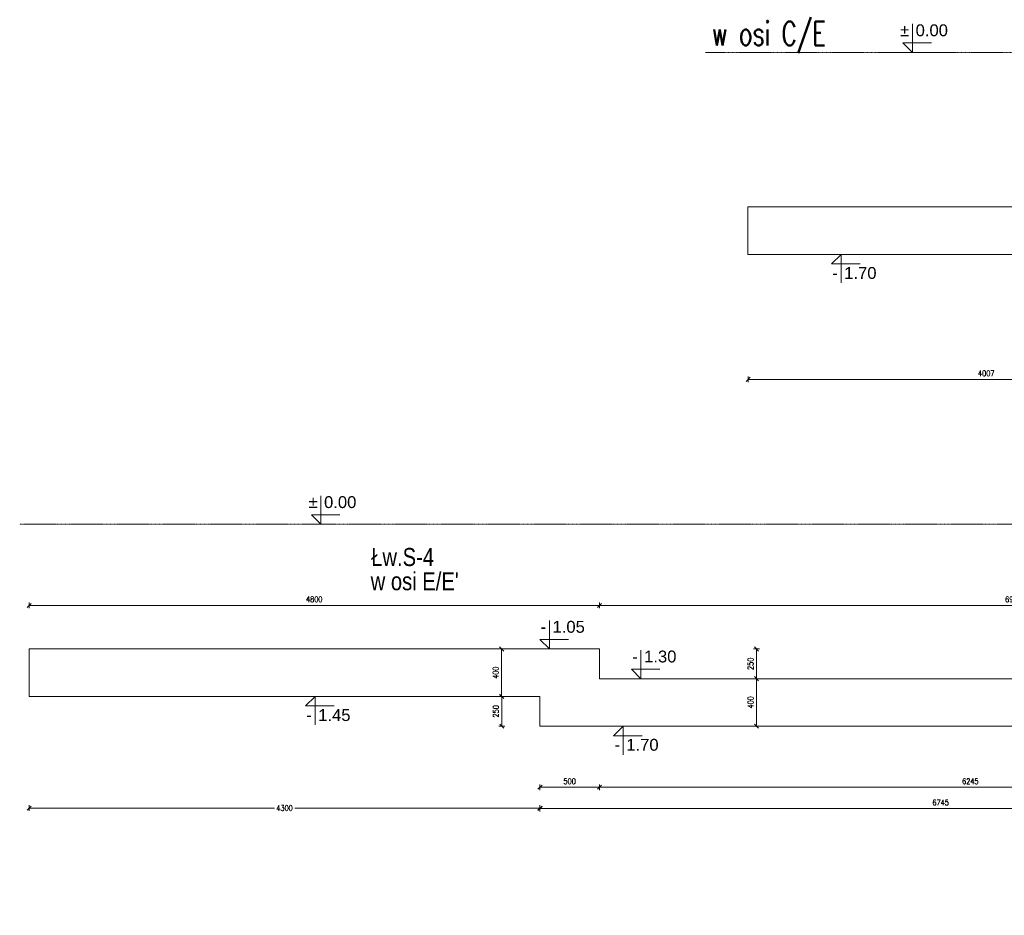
# Model space of a CAD drawing. Extents: x 40861 to 114399, y -71497 to -5875.
# Tile 8 of 45: x 74959 to 83246, y -63752 to -56210. Entities that reach past the tile are written whole.
import ezdxf
from ezdxf.enums import TextEntityAlignment as Align

# ---------------------------------------------------------------- set-up
doc = ezdxf.new("R2010")
doc.units = 0
doc.header["$LTSCALE"] = 10
doc.header["$MEASUREMENT"] = 0
doc.linetypes.add('HIDDEN', pattern=[0.375, 0.25, -0.125])
doc.layers.add('AutoCAD_Structural_Detailing_symbole graficzne', color=7, linetype='Continuous')
for name, color, linetype, lineweight in [('P-Linia4', 253, 'Continuous', 5), ('P-Opis fundamenty', 193, 'Continuous', 9), ('P-Przerywana', 13, 'HIDDEN', 9), ('P-Wymiar', 254, 'Continuous', 9)]:
    doc.layers.add(name, color=color, linetype=linetype, lineweight=lineweight)
doc.styles.add('_Fd Opis', font='arial.ttf', dxfattribs={"width": 0.8})
doc.styles.add('ROMANS', font='romans.shx', dxfattribs={"width": 0.7})
doc.styles.add('style1', font='arial.ttf')
doc.dimstyles.new('A25', dxfattribs={"dimscale": 27, "dimtxt": 1.75, "dimasz": 0.05, "dimexe": 0, "dimexo": 0, "dimgap": 1, "dimtad": 1, "dimdec": 4, "dimrnd": 1, "dimdsep": 46, "dimtxsty": 'ROMANS', "dimblk": '[[[[[[[[', "dimcen": 2, "dimdle": 2, "dimse1": 1, "dimse2": 1, "dimclrd": 256, "dimclrt": 1, "dimadec": 0, "dimazin": 0, "dimtfac": 1, "dimtdec": 4, "dimtix": 1, "dimtmove": 2, "dimatfit": 3, "dimldrblk": '[[[[[[[[', "dimfxl": 0, "dimtvp": 0.6, "dimtolj": 1, "dimlwd": -1, "dimarcsym": 0})

# ---------------------------------------------------------------- blocks, each defined once
blk = doc.blocks.new('[[[[[[[[')
at = {"layer": 'P-Wymiar'}
for p, q in [((-12.7, -12.7), (12.7, 12.7)), ((0, 0), (-4.6, 0)), ((0, 18), (0, -18))]:
    blk.add_line(p, q, dxfattribs=at)
blk = doc.blocks.new('*D644')
at = {"layer": 'Defpoints', "color": 0}
for p in [(81090.5, -58161.6), (85097.5, -58247.1), (81090.5, -59238.7)]:
    blk.add_point(p, dxfattribs=at)
at = {"layer": 'P-Wymiar', "transparency": 16777216}
blk.add_line((85096.2, -59238.7), (81091.9, -59238.7), dxfattribs=at)
at = {"layer": 'P-Wymiar', "transparency": 16777216, "xscale": 1.35, "yscale": 1.35, "zscale": 1.35, "rotation": 180}
blk.add_blockref('[[[[[[[[', (81090.5, -59238.7), dxfattribs=at)
at = {"layer": 'P-Wymiar', "transparency": 16777216, "xscale": 1.35, "yscale": 1.35, "zscale": 1.35}
blk.add_blockref('[[[[[[[[', (85097.5, -59238.7), dxfattribs=at)
at = {"layer": 'P-Wymiar', "color": 1, "transparency": 16777216, "insert": (83094, -59188.1), "char_height": 47.25, "attachment_point": 5, "style": 'ROMANS'}
blk.add_mtext('\\A1;4007', dxfattribs=at)
blk = doc.blocks.new('*D645')
at = {"layer": 'Defpoints', "color": 0}
for p in [(79338, -61909.1), (79017, -62159.1), (79338, -62159.1)]:
    blk.add_point(p, dxfattribs=at)
at = {"layer": 'P-Wymiar', "transparency": 16777216}
blk.add_line((79017, -61910.4), (79017, -62157.7), dxfattribs=at)
at = {"layer": 'P-Wymiar', "transparency": 16777216, "xscale": 1.35, "yscale": 1.35, "zscale": 1.35}
for p, rotation in [((79017, -61909.1), 90), ((79017, -62159.1), 270)]:
    blk.add_blockref('[[[[[[[[', p, dxfattribs=dict(at, rotation=rotation))
at = {"layer": 'P-Wymiar', "color": 1, "transparency": 16777216, "insert": (78966.3, -62034.1), "char_height": 47.25, "attachment_point": 5, "rotation": 90, "style": 'ROMANS'}
blk.add_mtext('\\A1;250', dxfattribs=at)
blk = doc.blocks.new('*D646')
at = {"layer": 'Defpoints', "color": 0}
for p in [(78842.5, -61509.1), (79015.4, -61509.1), (78736.8, -61909.1)]:
    blk.add_point(p, dxfattribs=at)
at = {"layer": 'P-Wymiar', "transparency": 16777216}
blk.add_line((79015.4, -61907.7), (79015.4, -61510.4), dxfattribs=at)
at = {"layer": 'P-Wymiar', "transparency": 16777216, "xscale": 1.35, "yscale": 1.35, "zscale": 1.35}
for p, rotation in [((79015.4, -61509.1), 90), ((79015.4, -61909.1), 270)]:
    blk.add_blockref('[[[[[[[[', p, dxfattribs=dict(at, rotation=rotation))
at = {"layer": 'P-Wymiar', "color": 1, "transparency": 16777216, "insert": (78964.8, -61709.1), "char_height": 47.25, "attachment_point": 5, "rotation": 90, "style": 'ROMANS'}
blk.add_mtext('\\A1;400', dxfattribs=at)
blk = doc.blocks.new('*D647')
at = {"layer": 'Defpoints', "color": 0}
for p in [(79838, -61509.1), (79838, -61759.1), (81160.9, -61759.1)]:
    blk.add_point(p, dxfattribs=at)
at = {"layer": 'P-Wymiar', "transparency": 16777216}
blk.add_line((81160.9, -61510.4), (81160.9, -61757.7), dxfattribs=at)
at = {"layer": 'P-Wymiar', "transparency": 16777216, "xscale": 1.35, "yscale": 1.35, "zscale": 1.35}
for p, rotation in [((81160.9, -61509.1), 90), ((81160.9, -61759.1), 270)]:
    blk.add_blockref('[[[[[[[[', p, dxfattribs=dict(at, rotation=rotation))
at = {"layer": 'P-Wymiar', "color": 1, "transparency": 16777216, "insert": (81110.3, -61634.1), "char_height": 47.25, "attachment_point": 5, "rotation": 90, "style": 'ROMANS'}
blk.add_mtext('\\A1;250', dxfattribs=at)
blk = doc.blocks.new('*D648')
at = {"layer": 'Defpoints', "color": 0}
for p in [(79838, -61759.1), (81160.9, -62159.1), (81160.9, -62159.1)]:
    blk.add_point(p, dxfattribs=at)
at = {"layer": 'P-Wymiar', "transparency": 16777216}
blk.add_line((81160.9, -61760.4), (81160.9, -62157.7), dxfattribs=at)
at = {"layer": 'P-Wymiar', "transparency": 16777216, "xscale": 1.35, "yscale": 1.35, "zscale": 1.35}
for p, rotation in [((81160.9, -61759.1), 90), ((81160.9, -62159.1), 270)]:
    blk.add_blockref('[[[[[[[[', p, dxfattribs=dict(at, rotation=rotation))
at = {"layer": 'P-Wymiar', "color": 1, "transparency": 16777216, "insert": (81110.3, -61959.1), "char_height": 47.25, "attachment_point": 5, "rotation": 90, "style": 'ROMANS'}
blk.add_mtext('\\A1;400', dxfattribs=at)
blk = doc.blocks.new('*D649')
at = {"layer": 'Defpoints', "color": 0}
for p in [(79338, -62848.7), (75038, -63601.7), (79338, -63601.7)]:
    blk.add_point(p, dxfattribs=at)
at = {"layer": 'P-Wymiar', "transparency": 16777216}
for p, q in [((75039.4, -62848.7), (77102.7, -62848.7)), ((79336.7, -62848.7), (77273.3, -62848.7))]:
    blk.add_line(p, q, dxfattribs=at)
at = {"layer": 'P-Wymiar', "transparency": 16777216, "xscale": 1.35, "yscale": 1.35, "zscale": 1.35, "rotation": 180}
blk.add_blockref('[[[[[[[[', (75038, -62848.7), dxfattribs=at)
at = {"layer": 'P-Wymiar', "transparency": 16777216, "xscale": 1.35, "yscale": 1.35, "zscale": 1.35}
blk.add_blockref('[[[[[[[[', (79338, -62848.7), dxfattribs=at)
at = {"layer": 'P-Wymiar', "color": 1, "transparency": 16777216, "insert": (77188, -62848.7), "char_height": 47.25, "attachment_point": 5, "style": 'ROMANS'}
blk.add_mtext('\\A1;4300', dxfattribs=at)
blk = doc.blocks.new('*D650')
at = {"layer": 'Defpoints', "color": 0}
for p in [(79838, -62673.7), (79338, -63601.7), (79838, -63751.7)]:
    blk.add_point(p, dxfattribs=at)
at = {"layer": 'P-Wymiar', "transparency": 16777216}
blk.add_line((79339.4, -62673.7), (79836.7, -62673.7), dxfattribs=at)
at = {"layer": 'P-Wymiar', "transparency": 16777216, "xscale": 1.35, "yscale": 1.35, "zscale": 1.35, "rotation": 180}
blk.add_blockref('[[[[[[[[', (79338, -62673.7), dxfattribs=at)
at = {"layer": 'P-Wymiar', "transparency": 16777216, "xscale": 1.35, "yscale": 1.35, "zscale": 1.35}
blk.add_blockref('[[[[[[[[', (79838, -62673.7), dxfattribs=at)
at = {"layer": 'P-Wymiar', "color": 1, "transparency": 16777216, "insert": (79588, -62623.1), "char_height": 47.25, "attachment_point": 5, "style": 'ROMANS'}
blk.add_mtext('\\A1;500', dxfattribs=at)
blk = doc.blocks.new('*D651')
at = {"layer": 'Defpoints', "color": 0}
for p in [(86083, -62673.7), (86083, -62725.2), (79838, -63751.7)]:
    blk.add_point(p, dxfattribs=at)
at = {"layer": 'P-Wymiar', "transparency": 16777216}
blk.add_line((79839.4, -62673.7), (86081.7, -62673.7), dxfattribs=at)
at = {"layer": 'P-Wymiar', "transparency": 16777216, "xscale": 1.35, "yscale": 1.35, "zscale": 1.35, "rotation": 180}
blk.add_blockref('[[[[[[[[', (79838, -62673.7), dxfattribs=at)
at = {"layer": 'P-Wymiar', "transparency": 16777216, "xscale": 1.35, "yscale": 1.35, "zscale": 1.35}
blk.add_blockref('[[[[[[[[', (86083, -62673.7), dxfattribs=at)
at = {"layer": 'P-Wymiar', "color": 1, "transparency": 16777216, "insert": (82960.5, -62623.1), "char_height": 47.25, "attachment_point": 5, "style": 'ROMANS'}
blk.add_mtext('\\A1;6245', dxfattribs=at)
blk = doc.blocks.new('*D652')
at = {"layer": 'Defpoints', "color": 0}
for p in [(79338, -62159.1), (86083, -62852.6), (86083, -62984.1)]:
    blk.add_point(p, dxfattribs=at)
at = {"layer": 'P-Wymiar', "transparency": 16777216}
blk.add_line((79339.4, -62852.6), (86081.7, -62852.6), dxfattribs=at)
at = {"layer": 'P-Wymiar', "transparency": 16777216, "xscale": 1.35, "yscale": 1.35, "zscale": 1.35, "rotation": 180}
blk.add_blockref('[[[[[[[[', (79338, -62852.6), dxfattribs=at)
at = {"layer": 'P-Wymiar', "transparency": 16777216, "xscale": 1.35, "yscale": 1.35, "zscale": 1.35}
blk.add_blockref('[[[[[[[[', (86083, -62852.6), dxfattribs=at)
at = {"layer": 'P-Wymiar', "color": 1, "transparency": 16777216, "insert": (82710.5, -62801.9), "char_height": 47.25, "attachment_point": 5, "style": 'ROMANS'}
blk.add_mtext('\\A1;6745', dxfattribs=at)
blk = doc.blocks.new('*D661')
at = {"layer": 'Defpoints', "color": 0}
for p in [(79838, -61142), (75038, -61509.1), (79838, -61509.1)]:
    blk.add_point(p, dxfattribs=at)
at = {"layer": 'P-Wymiar', "transparency": 16777216}
blk.add_line((75039.4, -61142), (79836.7, -61142), dxfattribs=at)
at = {"layer": 'P-Wymiar', "transparency": 16777216, "xscale": 1.35, "yscale": 1.35, "zscale": 1.35, "rotation": 180}
blk.add_blockref('[[[[[[[[', (75038, -61142), dxfattribs=at)
at = {"layer": 'P-Wymiar', "transparency": 16777216, "xscale": 1.35, "yscale": 1.35, "zscale": 1.35}
blk.add_blockref('[[[[[[[[', (79838, -61142), dxfattribs=at)
at = {"layer": 'P-Wymiar', "color": 1, "transparency": 16777216, "insert": (77438, -61091.4), "char_height": 47.25, "attachment_point": 5, "style": 'ROMANS'}
blk.add_mtext('\\A1;4800', dxfattribs=at)
blk = doc.blocks.new('*D662')
at = {"layer": 'Defpoints', "color": 0}
for p in [(86808, -61142), (79838, -61509.1), (86808, -61620.2)]:
    blk.add_point(p, dxfattribs=at)
at = {"layer": 'P-Wymiar', "transparency": 16777216}
blk.add_line((79839.4, -61142), (86806.7, -61142), dxfattribs=at)
at = {"layer": 'P-Wymiar', "transparency": 16777216, "xscale": 1.35, "yscale": 1.35, "zscale": 1.35, "rotation": 180}
blk.add_blockref('[[[[[[[[', (79838, -61142), dxfattribs=at)
at = {"layer": 'P-Wymiar', "transparency": 16777216, "xscale": 1.35, "yscale": 1.35, "zscale": 1.35}
blk.add_blockref('[[[[[[[[', (86808, -61142), dxfattribs=at)
at = {"layer": 'P-Wymiar', "color": 1, "transparency": 16777216, "insert": (83323, -61091.4), "char_height": 47.25, "attachment_point": 5, "style": 'ROMANS'}
blk.add_mtext('\\A1;6970', dxfattribs=at)

msp = doc.modelspace()

# ---------------------------------------------------------------- linework, layer by layer
at = {"layer": 'AutoCAD_Structural_Detailing_symbole graficzne', "color": 1, "lineweight": 0}
for p, q in [((82473.30087, -56486.23195), (82473.30087, -56246.23195)), ((82633.30087, -56406.23195), (82393.30087, -56406.23195)), ((82393.30087, -56406.23195), (82473.30087, -56486.23195)), ((82593.30087, -56486.23195), (82353.30087, -56486.23195)), ((81992.30037, -58186.23195), (81752.30037, -58186.23195)), ((81792.30037, -58266.23195), (81872.30037, -58186.23195)), ((81872.30037, -58186.23195), (81872.30037, -58426.23195)), ((82032.30037, -58266.23195), (81792.30037, -58266.23195)), ((77493.86564, -60459.07705), (77493.86564, -60219.07705)), ((77653.86564, -60379.07705), (77413.86564, -60379.07705)), ((77413.86564, -60379.07705), (77493.86564, -60459.07705)), ((77613.86564, -60459.07705), (77373.86564, -60459.07705)), ((79417.08342, -61509.07705), (79417.08342, -61269.07705)), ((79577.08342, -61429.07705), (79337.08342, -61429.07705)), ((79337.08342, -61429.07705), (79417.08342, -61509.07705)), ((79537.08342, -61509.07705), (79297.08342, -61509.07705)), ((80188.00881, -61759.07705), (80188.00881, -61519.07705)), ((80348.00881, -61679.07705), (80108.00881, -61679.07705)), ((80108.00881, -61679.07705), (80188.00881, -61759.07705)), ((80308.00881, -61759.07705), (80068.00881, -61759.07705)), ((77564.74075, -61909.07705), (77324.74075, -61909.07705)), ((77364.74075, -61989.07705), (77444.74075, -61909.07705)), ((77444.74075, -61909.07705), (77444.74075, -62149.07705)), ((77604.74075, -61989.07705), (77364.74075, -61989.07705)), ((80158.00881, -62159.07705), (79918.00881, -62159.07705)), ((79958.00881, -62239.07705), (80038.00881, -62159.07705)), ((80198.00881, -62239.07705), (79958.00881, -62239.07705)), ((80038.00881, -62159.07705), (80038.00881, -62399.07705))]:
    msp.add_line(p, q, dxfattribs=at)
at = {"layer": 'P-Opis fundamenty', "color": 1}
for points in [[(87398.00747, -58406.23195), (87398.00747, -58806.23195), (85697.53224, -58806.23195), (85697.53224, -58496.23195), (85097.53224, -58496.23195), (85097.53224, -58186.23195), (81087.53224, -58186.23195), (81087.53224, -57786.23195)], [(75038.00881, -61509.07705), (75038.00881, -61909.07705), (79338.00881, -61909.07705), (79338.00881, -62159.07705), (80038.00881, -62159.07705), (80038.00881, -62159.07705), (81987.91387, -62159.07705)], [(81987.91387, -62159.07705), (83087.98348, -62159.07705)], [(83087.98348, -62159.07705), (83587.98348, -62159.07705), (83587.98348, -62159.07705), (85683.00747, -62159.07705), (86083.00747, -62559.07705), (86083.00747, -63409.07705), (89658.00747, -63409.07705), (89658.00747, -63009.07705)]]:
    msp.add_lwpolyline(points, dxfattribs=at)
at = {"layer": 'P-Opis fundamenty', "color": 2}
for points in [[(87398.00747, -58406.23195), (86197.53224, -58406.23195), (86197.53224, -58096.23195), (85597.53224, -58096.23195), (85597.53224, -57786.23195), (81087.53224, -57786.23195)], [(86558.00747, -61254.59191), (86558.00747, -61759.07705), (83087.98348, -61759.07705), (83087.98348, -61759.07705), (81987.91387, -61759.07705)], [(75038.00881, -61509.07705), (79838.00881, -61509.07705), (79838.00881, -61759.07705), (80538.00881, -61759.07705), (80538.00881, -61759.07705), (81987.91387, -61759.07705)]]:
    msp.add_lwpolyline(points, dxfattribs=at)
at = {"layer": 'P-Przerywana', "color": 84, "true_color": 0x269900}
for points in [[(90197.94235, -56486.23195), (80729.30537, -56486.23195)], [(74958.6513, -60459.07705), (84958.00747, -60459.07705)]]:
    msp.add_lwpolyline(points, dxfattribs=at)

# ---------------------------------------------------------------- texts
at = {"layer": 'AutoCAD_Structural_Detailing_symbole graficzne', "color": 2, "style": 'style1'}
for s, p in [('±', (82446.6342, -56379.56528)), ('±', (77467.19897, -60352.41038)), ('-', (79390.41675, -61402.41038)), ('-', (80161.34214, -61652.41038))]:
    msp.add_text(s, height=100, dxfattribs=at).set_placement(p, align=Align.BOTTOM_RIGHT)
for s, p in [('0.00 ', (82499.96753, -56379.56528)), ('0.00 ', (77520.53231, -60352.41038)), ('1.05 ', (79443.75009, -61402.41038)), ('1.30 ', (80214.67548, -61652.41038))]:
    msp.add_text(s, height=100, dxfattribs=at).set_placement(p, align=Align.BOTTOM_LEFT)
for s, p in [('1.70 ', (81898.96703, -58292.89862)), ('1.45 ', (77471.40741, -62015.74372)), ('1.70 ', (80064.67548, -62265.74372))]:
    msp.add_text(s, height=100, dxfattribs=at).set_placement(p, align=Align.TOP_LEFT)
for p in [(81845.6337, -58292.89862), (77418.07408, -62015.74372), (80011.34214, -62265.74372)]:
    msp.add_text('-', height=100, dxfattribs=at).set_placement(p, align=Align.TOP_RIGHT)
at = {"layer": 'P-Linia4', "color": 6, "lineweight": 30, "insert": (80784.96503, -56226.91532), "char_height": 200, "attachment_point": 1, "style": 'ROMANS'}
msp.add_mtext_dynamic_manual_height_columns('w osi C/E', width=1808.8876152, gutter_width=62.5, heights=[0], dxfattribs=at)
at = {"layer": 'P-Opis fundamenty', "color": 214, "true_color": 0xa31f9e, "insert": (78446.40835, -60735.78418), "char_height": 152.1, "attachment_point": 6, "style": '_Fd Opis'}
msp.add_mtext('Łw.S-4', dxfattribs=at)
at = {"layer": 'P-Opis fundamenty', "color": 214, "true_color": 0xa31f9e, "insert": (78653.83392, -60939.57619), "char_height": 152.1, "attachment_point": 6, "style": '_Fd Opis'}
msp.add_mtext_dynamic_manual_height_columns("w osi E/E'", width=1808.8876152, gutter_width=62.5, heights=[0], dxfattribs=at)

# ---------------------------------------------------------------- dimensions: what is measured, and where the dimension line sits
at = {"layer": 'P-Wymiar'}
for base, p1, p2, picture, middle in [((81090.53224, -59238.71718), (85097.53224, -58247.05458), (81090.53224, -58161.57029), '*D644', (83094.03224, -59188.09218)), ((79838.00881, -61141.99619), (75038.00881, -61509.07705), (79838.00881, -61509.07705), '*D661', (77438.00881, -61091.37119)), ((86808.00747, -61141.99619), (79838.00881, -61509.07705), (86808.00747, -61620.23335), '*D662', (83323.00814, -61091.37119)), ((86083.00747, -62852.56438), (79338.00881, -62159.07705), (86083.00747, -62984.07705), '*D652', (82710.50814, -62801.93938)), ((79838.00881, -62673.70563), (79338.00881, -63601.69084), (79838.00881, -63751.69084), '*D650', (79588.00881, -62623.08063)), ((86083.00747, -62673.70563), (79838.00881, -63751.69084), (86083.00747, -62725.20724), '*D651', (82960.50814, -62623.08063))]:
    dim = msp.add_linear_dim(base=base, p1=p1, p2=p2, dimstyle='A25', dxfattribs=at)
    dim.commit()
    dim.dimension.update_dxf_attribs({"geometry": picture, "text_midpoint": middle})
for base, p1, p2, picture, middle in [((79015.41397, -61509.07705), (78736.77886, -61909.07705), (78842.47692, -61509.07705), '*D646', (78964.78897, -61709.07705)), ((81160.92726, -61759.07705), (79838.00881, -61509.07705), (79838.00881, -61759.07705), '*D647', (81110.30226, -61634.07705)), ((81160.92726, -62159.07705), (79838.00881, -61759.07705), (81160.92726, -62159.07705), '*D648', (81110.30226, -61959.07705)), ((79016.95966, -62159.07705), (79338.00881, -61909.07705), (79338.00881, -62159.07705), '*D645', (78966.33466, -62034.07705))]:
    dim = msp.add_linear_dim(base=base, p1=p1, p2=p2, angle=90, dimstyle='A25', dxfattribs=at)
    dim.commit()
    dim.dimension.update_dxf_attribs({"geometry": picture, "text_midpoint": middle})
dim = msp.add_linear_dim(base=(79338.00881, -62848.70563), p1=(75038.00881, -63601.69084), p2=(79338.00881, -63601.69084), dimstyle='A25', dxfattribs=at)
dim.commit()
dim.dimension.update_dxf_attribs({"geometry": '*D649', "text_midpoint": (77188.00881, -62848.70563), "dimtype": 160})

doc.saveas('drawing.dxf')
